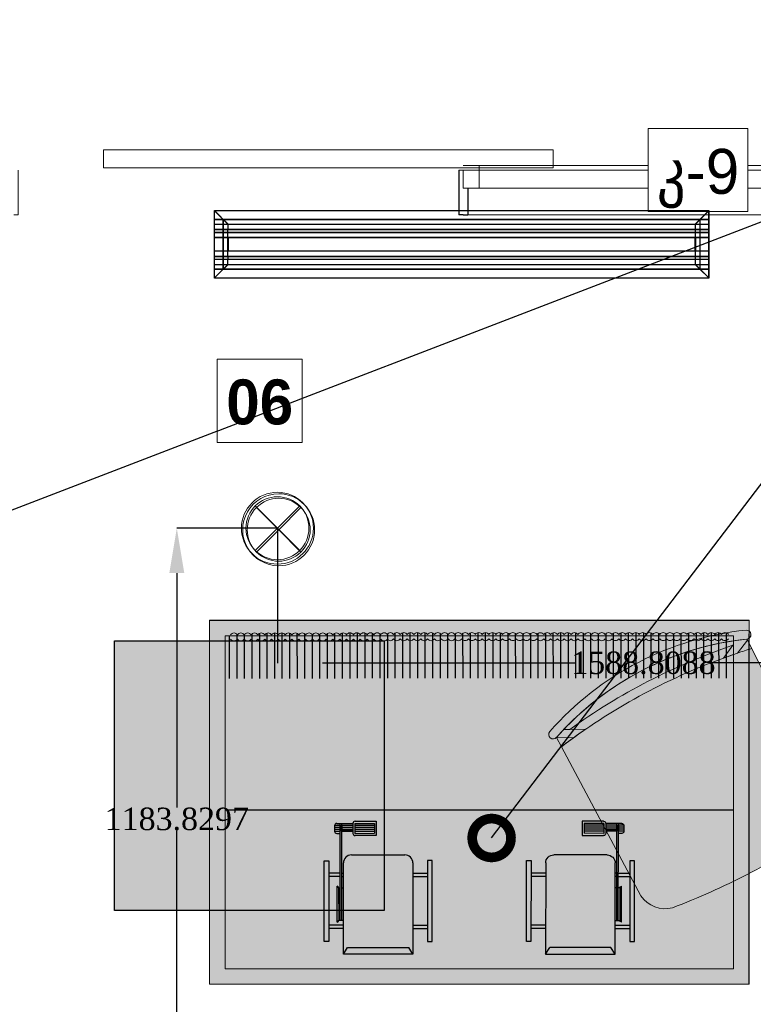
# Model space of a CAD drawing. Header units: inches. Extents: x -78787 to 29484, y -9517 to 23232.
# Tile 141 of 256: x -491 to 1141, y -4436 to -2245. Entities that reach past the tile are written whole.
import ezdxf
from ezdxf import colors
from ezdxf.entities.mleader import LeaderData, LeaderLine
from ezdxf.math import Vec2, Vec3

# ---------------------------------------------------------------- set-up
doc = ezdxf.new("R2010")
doc.units = ezdxf.units.IN
doc.header["$MEASUREMENT"] = 0
doc.set_wipeout_variables(frame=1)
for name, color, linetype in [('- განათება', 7, 'Continuous'), ('- მექანიკური ნაწილი', 7, 'Continuous'), ('Edges', 7, 'Continuous'), ('New_Structural - Bearing', 7, 'Continuous')]:
    doc.layers.add(name, color=color, linetype=linetype)
for name, color, linetype, lineweight in [('heating-cooling1', 7, 'Continuous', 0), ('HVAC Room Number', 7, 'Continuous', 0), ('New_2D Drafting - General_Pen_No__101', 252, 'Continuous', 13), ('New_Annotation - Text_Pen_No__20', 1, 'Continuous', 0), ('New_Archicad Doors_Pen_No__1', 7, 'Continuous', 13), ('New_Archicad Windows_Pen_No__1', 7, 'Continuous', 13), ('New_Drawing & Figure_Pen_No__1', 7, 'Continuous', 13), ('New_Structural - Bearing_Pen_No__1', 7, 'Continuous', 13)]:
    doc.layers.add(name, color=color, linetype=linetype, lineweight=lineweight)
for name, color, linetype, lineweight, true_color in [('New_2D Drafting - General_Pen_No__161', 7, 'Continuous', 13, 0x6a6a6a), ('New_Interior - Lamp_Pen_No__77', 7, 'Continuous', 20, 0xffeb28), ('New_Structural - Bearing_Pen_No__5', 7, 'Continuous', 25, 0x40a5ff)]:
    doc.layers.add(name, color=color, linetype=linetype, lineweight=lineweight, true_color=true_color)
doc.styles.add('CT', font='ARIALN.TTF', dxfattribs={"height": 200})
doc.styles.add('GENERATED_STYLE_2', font='txt')
doc.styles.add('GENERATED_STYLE_3', font='txt')
doc.styles.get("Standard").update_dxf_attribs({"font": 'arial.ttf'})
doc.dimstyles.get("Standard").update_dxf_attribs({"dimtxt": 0.18, "dimasz": 0.18, "dimexe": 0.18, "dimexo": 0.0625, "dimgap": 0.09, "dimtad": 0, "dimtih": 1, "dimtoh": 1, "dimdec": 4, "dimzin": 0, "dimdsep": 46, "dimtxsty": 'Standard', "dimcen": 0.09, "dimadec": 0, "dimazin": 0, "dimtfac": 1, "dimtdec": 4, "dimtofl": 0, "dimtmove": 0, "dimatfit": 3, "dimfxl": 1, "dimtolj": 1, "dimtzin": 0, "dimarcsym": 0})

# ---------------------------------------------------------------- blocks, each defined once
blk = doc.blocks.new('Horizontal Multi-Sash Window_13')
at = {"layer": 'New_Archicad Windows_Pen_No__1', "color": 7, "linetype": 'Continuous', "lineweight": 13}
for p, q in [((-880.2, 60), (-870.2, 60)), ((-870.2, 60), (870.2, 60)), ((-870.2, 0), (-870.2, 60)), ((880.2, 60), (870.2, 60)), ((870.2, 0), (870.2, 60)), ((-880.2, 0), (-845.2, 0)), ((-880.2, 0), (-880.2, -30)), ((-880.2, 0), (-880.2, -30)), ((-845.2, 0), (-845.2, -50)), ((-845.2, 0), (845.2, 0)), ((845.2, -50), (845.2, 0)), ((845.2, 0), (880.2, 0)), ((880.2, 0), (880.2, -30)), ((880.2, 0), (880.2, -30)), ((-880.2, -30), (-880.2, -40)), ((-880.2, -30), (-880.2, -40)), ((-880.2, -40), (880.2, -40)), ((880.2, -30), (880.2, -40)), ((880.2, -30), (880.2, -40)), ((-845.2, -50), (-880.2, -50)), ((845.2, -50), (-845.2, -50)), ((880.2, -50), (845.2, -50))]:
    blk.add_line(p, q, dxfattribs=at)
blk = doc.blocks.new('Exterior Sliding Door')
at = {"layer": 'New_Archicad Doors_Pen_No__1', "color": 7, "linetype": 'Continuous', "lineweight": 13}
for p, q in [((-300, 45), (700, 45)), ((-300, 5), (-300, 45)), ((700, 45), (700, 5)), ((-490, 0), (-490, -100)), ((700, 5), (-300, 5)), ((490, 0), (490, -100)), ((-500, -100), (-490, -100)), ((500, -100), (490, -100))]:
    blk.add_line(p, q, dxfattribs=at)
blk = doc.blocks.new('Wall_83', base_point=(-16783.8, 18440.3))
at = {"layer": 'New_Structural - Bearing_Pen_No__1', "color": 7, "linetype": 'Continuous', "lineweight": 13}
for p, q in [((-24844.2, 18440.3), (-24854.2, 18440.3)), ((-24844.2, 18400.3), (-24834.2, 18400.3))]:
    blk.add_line(p, q, dxfattribs=at)
at = {"layer": 'New_Structural - Bearing_Pen_No__5', "color": 161, "linetype": 'Continuous', "lineweight": 25, "true_color": 0x40a5ff}
for p, q in [((-24854.2, 18440.3), (-24854.2, 18340.3)), ((-24834.2, 18400.3), (-24834.2, 18340.3)), ((-24844.2, 18340.3), (-24854.2, 18340.3)), ((-24844.2, 18340.3), (-24834.2, 18340.3))]:
    blk.add_line(p, q, dxfattribs=at)
at = {"layer": 'New_Archicad Doors_Pen_No__1', "color": 7, "linetype": 'Continuous', "lineweight": 13, "zscale": 1000}
blk.add_blockref('Exterior Sliding Door', (-25344.2, 18440.3), dxfattribs=at)
at = {"layer": 'New_Archicad Windows_Pen_No__1', "color": 7, "linetype": 'Continuous', "lineweight": 13, "zscale": 1000, "rotation": 180}
blk.add_blockref('Horizontal Multi-Sash Window_13', (-23964, 18400.3), dxfattribs=at)
blk = doc.blocks.new('Recessed Spot')
at = {"layer": 'New_Interior - Lamp_Pen_No__77', "color": 2, "linetype": 'Continuous', "lineweight": 20, "true_color": 0xffeb28}
for q in [(-49.5, 49.5), (49.5, 49.5), (-49.5, -49.5), (49.5, -49.5)]:
    blk.add_line((0, 0), q, dxfattribs=at)
at = {"layer": 'New_Interior - Lamp_Pen_No__77', "color": 2, "linetype": 'Continuous', "lineweight": 20, "true_color": 0xffeb28, "flags": 128}
blk.add_lwpolyline([(80, 0, 1), (-80, 0, 1)], format="xyb", close=True, dxfattribs=at)
at = {"layer": 'New_Interior - Lamp_Pen_No__77', "color": 2, "linetype": 'Continuous', "lineweight": 20, "true_color": 0xffeb28}
blk.add_circle((0, 0), 70, dxfattribs=at)
blk = doc.blocks.new('asd1q3wdscqewdscx')
h = blk.add_hatch(color=8)
h.dxf.hatch_style = 1
h.paths.add_polyline_path([(45549, 30865), (45532, 30865), (45532, 30791), (45549, 30791)])
h.paths.add_polyline_path([(45549, 31289), (45532, 31289), (45532, 31215), (45549, 31215)])
h.paths.add_polyline_path([(45874, 31312), (45467, 31312), (45467, 31289), (45874, 31289)])
h.paths.add_polyline_path([(45811, 31289), (45794, 31289), (45794, 31231), (45811, 31231)])
h.paths.add_polyline_path([(45811, 31223), (45794, 31223), (45794, 31215), (45811, 31215)])
h = blk.add_hatch(color=7)
h.dxf.hatch_style = 1
h.paths.add_polyline_path([(45746.1, 31247), (45563.9, 31247, 0.376607), (45573, 31239), (45737, 31239, 0.376607)])
h = blk.add_hatch(color=7)
h.dxf.hatch_style = 1
h.paths.add_polyline_path([(45737, 31239), (45573, 31239), (45573, 31231), (45737, 31231)])
at = {"true_color": 0x40b2bf}
h = blk.add_hatch(color=143, dxfattribs=at)
h.dxf.hatch_style = 1
h.paths.add_polyline_path([(45737, 31231), (45573, 31231), (45573, 31223), (45737, 31223)])
h = blk.add_hatch(color=7)
h.dxf.hatch_style = 1
h.paths.add_polyline_path([(45737, 31223), (45573, 31223), (45573, 31215), (45737, 31215)])
h = blk.add_hatch(color=143, dxfattribs=at)
h.dxf.hatch_style = 1
h.paths.add_polyline_path([(46062, 31231), (46053, 31231), (46023, 31231), (45737, 31231), (45737, 31223), (46062, 31223)])
h = blk.add_hatch(color=256)
h.dxf.hatch_style = 1
h.paths.add_polyline_path([(46062, 31223), (46053, 31223), (46053, 31167), (46062, 31167)])
h.paths.add_polyline_path([(46053, 31258.8), (46053, 31231), (46062, 31231), (46062, 31248, 0.361621)])
h.paths.add_polyline_path([(46043, 31259), (46033, 31259), (46033, 31231), (46043, 31231)])
h.paths.add_polyline_path([(46023, 31259, 0.414214), (46012, 31248), (46012, 31231), (46023, 31231)])
h.paths.add_polyline_path([(46023, 31223), (46012, 31223), (46012, 31167), (46023, 31167)])
h.paths.add_polyline_path([(46043, 31223), (46033, 31223), (46033, 31167), (46043, 31167)])
h.paths.add_polyline_path([(46073, 31156, 0.414214), (46062, 31167), (46012, 31167, 0.414214), (46001, 31156), (46001, 31058), (46001, 31049), (46073, 31049), (46073, 31058)])
h.paths.add_polyline_path([(46062, 31058), (46012, 31058), (46012, 31158), (46062, 31158)], flags=16)
at = {"true_color": 0x8fa35c}
h = blk.add_hatch(color=55, dxfattribs=at)
h.dxf.hatch_style = 1
h.paths.add_polyline_path([(46053, 31223), (46043, 31223), (46043, 31167), (46053, 31167)])
h.paths.add_polyline_path([(46053, 31258.8, 0.045741), (46051, 31259), (46043, 31259), (46043, 31231), (46053, 31231)])
h.paths.add_polyline_path([(46033, 31259), (46023, 31259), (46023, 31231), (46033, 31231)])
h.paths.add_polyline_path([(46023, 31158), (46012, 31158), (46012, 31058), (46023, 31058)])
h.paths.add_polyline_path([(46033, 31158), (46023, 31158), (46023, 31058), (46033, 31058)])
h.paths.add_polyline_path([(46043, 31158), (46033, 31158), (46033, 31058), (46043, 31058)])
h.paths.add_polyline_path([(46053, 31158), (46043, 31158), (46043, 31058), (46053, 31058)])
h.paths.add_polyline_path([(46062, 31158), (46053, 31158), (46053, 31058), (46062, 31058)])
h = blk.add_hatch(color=55, dxfattribs=at)
h.dxf.hatch_style = 1
h.paths.add_polyline_path([(46033, 31223), (46023, 31223), (46023, 31167), (46033, 31167)])
at = {"true_color": 0xb4794b}
h = blk.add_hatch(color=35, dxfattribs=at)
h.dxf.hatch_style = 1
h.paths.add_polyline_path([(45903, 31174.6, 0.414214), (45862.6, 31215), (45403, 31215), (45437, 31193.9), (45437, 30886.1), (45403, 30865), (45862.6, 30865, 0.414214), (45903, 30905.4)])
h = blk.add_hatch(color=8)
h.dxf.hatch_style = 1
h.paths.add_polyline_path([(45811, 30865), (45794, 30865), (45794, 30791), (45811, 30791)])
h = blk.add_hatch(color=8)
h.dxf.hatch_style = 1
h.paths.add_polyline_path([(45874, 30791), (45467, 30791), (45467, 30768), (45874, 30768)])
for p, q in [((45467, 31289), (45467, 31312)), ((45467, 31312), (45874, 31312)), ((45874, 31289), (45467, 31289)), ((45532, 31215), (45532, 31289)), ((45549, 31215), (45549, 31289)), ((45794, 31231), (45794, 31289)), ((45811, 31231), (45811, 31289)), ((45874, 31312), (45874, 31289)), ((45563.9, 31247), (45746.1, 31247)), ((45573, 31215), (45573, 31239)), ((45737, 31239), (45573, 31239)), ((45573, 31231), (46062, 31231)), ((45573, 31223), (46062, 31223)), ((45737, 31239), (45737, 31231)), ((45737, 31223), (45737, 31215)), ((45794, 31223), (45794, 31215)), ((45811, 31223), (45811, 31215)), ((46012, 31248), (46012, 31231)), ((46051, 31259), (46023, 31259)), ((46023, 31259), (46023, 31231)), ((46053, 31231), (46023, 31231)), ((46053, 31223), (46023, 31223)), ((46023, 31223), (46023, 31167)), ((46033, 31259), (46033, 31231)), ((46033, 31223), (46033, 31167)), ((46043, 31259), (46043, 31231)), ((46043, 31223), (46043, 31167)), ((46053, 31259), (46053, 31231)), ((46053, 31231), (46062, 31231)), ((46053, 31223), (46062, 31223)), ((46053, 31223), (46053, 31167)), ((46062, 31248), (46062, 31167)), ((45403, 31215), (45862.6, 31215)), ((45403, 31215), (45437, 31193.9)), ((45403, 30865), (45403, 31215)), ((45437, 31193.9), (45437, 30886.1)), ((45903, 31174.6), (45903, 30905.4)), ((46001, 31058), (46001, 31156)), ((46062, 31167), (46012, 31167)), ((46062, 31158), (46012, 31158)), ((46012, 31158), (46012, 31058)), ((46023, 31158), (46023, 31058)), ((46033, 31158), (46033, 31058)), ((46043, 31158), (46043, 31058)), ((46053, 31158), (46053, 31058)), ((46062, 31158), (46062, 31058)), ((46073, 31156), (46073, 31058)), ((46001, 31049), (46001, 31058)), ((46073, 31049), (46001, 31049)), ((46062, 31058), (46012, 31058)), ((46073, 31058), (46073, 31049)), ((45403, 30865), (45437, 30886.1)), ((45862.6, 30865), (45403, 30865)), ((45532, 30865), (45532, 30791)), ((45549, 30865), (45549, 30791)), ((45794, 30865), (45794, 30791)), ((45811, 30865), (45811, 30791)), ((45874, 30791), (45467, 30791)), ((45467, 30791), (45467, 30768)), ((45874, 30768), (45874, 30791)), ((45467, 30768), (45874, 30768))]:
    blk.add_line(p, q)
for centre, radius, start, end in [((45573, 31248.2), 9.19, 187.4531, 270), ((45737, 31248.2), 9.19, 270, 352.5469), ((46023, 31248), 11, 90, 180), ((46051, 31248), 11, 0, 90), ((45862.6, 31174.6), 40.4, 0, 90), ((46012, 31156), 11, 90, 180), ((46062, 31156), 11, 0, 90), ((45862.6, 30905.4), 40.4, 270, 0)]:
    blk.add_arc(centre, radius, start, end)
blk = doc.blocks.new('asdasda')
at = {"lineweight": 0, "true_color": 0xffffff}
h = blk.add_hatch(color=7, dxfattribs=at)
h.dxf.hatch_style = 1
h.paths.add_polyline_path([(757.4, 504.2), (22.6, 504.2), (22.6, 22.6), (757.4, 22.6)], flags=0)
h.paths.add_polyline_path([(780, 526.8), (0, 526.8), (0, 0), (780, 0)])
h.paths.add_polyline_path([(22.6, 504.2), (757.4, 504.2), (757.4, 22.6), (22.6, 22.6)], flags=16)
h = blk.add_hatch(color=7, dxfattribs=at)
h.dxf.hatch_style = 1
h.paths.add_polyline_path([(757.4, 504.2), (22.6, 504.2), (22.6, 22.6), (757.4, 22.6)])
h = blk.add_hatch(color=7)
h.dxf.hatch_style = 1
h.paths.add_polyline_path([(22.8, 255.2), (22.8, 243.7), (757.4, 244.3), (757.4, 255.8)])
at = {"true_color": 0xfb1004}
h = blk.add_hatch(color=1, dxfattribs=at)
h.dxf.hatch_style = 1
h.set_gradient(color1=(255, 0, 0), color2=(0, 0, 255), tint=1)
h.paths.add_polyline_path([(740.4, 210.2), (740.4, 134.5, -1), (717.1, 134.4), (717, 209.8, 1), (673.8, 209.8), (673.9, 134.5, -1.005911), (650.8, 134.2), (650.7, 210, 1.002343), (607.7, 209.6), (607.8, 134.4, -1), (584.4, 134.3), (584.4, 210, 1.002343), (541.4, 209.6), (541.4, 134.3, -1), (518.1, 134.3), (518, 209.7, 1), (474.8, 209.6), (474.9, 134.2, -1), (451.8, 134), (451.7, 209.8, 1.00525), (408.7, 209.3), (408.8, 134.3, -1), (385.4, 134.3), (385.4, 209.7, 1), (342.1, 209.6), (342.2, 134.3, -1.005302), (319.1, 133.9), (319, 209.7, 1.00522), (276, 209.2), (276.1, 134.2, -1), (252.8, 134.2), (252.7, 209.8, 1.005275), (209.7, 209.3), (209.8, 134.3, -1), (186.4, 134.3), (186.4, 209.7, 1.005275), (143.4, 209.2), (143.4, 134.2, -1), (120.1, 134.2), (120, 209.8, 1.005275), (77, 209.3), (77.1, 134.3, -1), (53.8, 134.3), (53.7, 209.6, 0.415483), (31.5, 231.6), (22.6, 231.6), (22.6, 221.5), (32, 221.5, -0.414214), (43.6, 209.9), (43.7, 134.6, 0.999973), (86.9, 134.6), (86.9, 209.7, -1.008192), (110, 210.1), (110, 134.5, 1.011383), (153.3, 135.1), (153.2, 209.9, -0.994909), (176.3, 210.1), (176.4, 134.6, 1.011379), (219.6, 135.1), (219.5, 210, -0.994909), (242.6, 210.1), (242.7, 134.5, 1), (285.9, 134.5), (285.9, 209.9, -0.994909), (309, 210.1), (309, 134.4, 1), (352.3, 134.5), (352.2, 209.9), (352.2, 210, -1), (375.3, 210.2), (375.4, 134.6, 1), (418.6, 134.7), (418.5, 210, -0.994909), (441.6, 210.2), (441.7, 134.6, 1), (484.9, 134.6), (484.9, 210, -1), (508, 210.2), (508, 134.6, 1), (551.3, 134.6), (551.2, 210, -1), (574.3, 210.3), (574.4, 134.7, 1), (617.6, 134.7), (617.5, 210.1, -1), (640.6, 210.3), (640.7, 134.7, 1), (683.9, 134.8), (683.9, 210.1, -1), (707, 210.4), (707, 134.8, 1), (750.3, 134.8), (750.2, 210.2, -0.303251), (757.4, 221), (757.4, 231.4, 0.354482)])
h = blk.add_hatch(color=250)
h.dxf.hatch_style = 1
h.paths.add_polyline_path([(757.4, 97.8), (757.4, 109.3), (22.6, 108.7), (22.6, 97.2)])
h = blk.add_hatch(color=7)
h.dxf.hatch_style = 1
h.paths.add_polyline_path([(22.9, 102), (22.9, 90.5), (757.4, 91.1), (757.4, 102.6)])
blk.add_line((22.6, 275), (757.4, 275))
at = {"color": 250}
blk.add_line((780, 0), (0, 0), dxfattribs=at)
for points in [[(0, 526.8), (0, 20)], [(32.5, 83.8), (32.6, 18.6)], [(43.4, 83.8), (43.5, 18.2)], [(54.3, 83.8), (54.3, 18.1)], [(65.2, 83.8), (65.2, 18.2)], [(76.1, 83.8), (76.1, 18.4)], [(86.9, 83.8), (87, 18.5)], [(97.8, 83.9), (97.9, 19.1)], [(108.7, 83.9), (108.8, 20)], [(119.6, 83.9), (119.7, 20.2)], [(130.5, 83.9), (130.5, 19.2)], [(141.4, 83.9), (141.4, 18.6)], [(152.3, 83.9), (152.3, 18.3)], [(163.2, 83.9), (163.2, 18.1)], [(174, 83.9), (174.1, 18.1)], [(184.9, 83.9), (185, 18.4)], [(195.8, 83.9), (195.9, 18.8)], [(206.7, 83.9), (206.7, 19.4)], [(217.6, 84), (217.6, 20.5)], [(228.5, 84), (228.5, 19.9)], [(239.4, 84), (239.4, 19.1)], [(250.2, 84), (250.3, 18.6)], [(261.1, 84), (261.2, 18.3)], [(272, 84), (272.1, 18.2)], [(282.9, 84), (283, 18.3)], [(293.8, 84), (293.8, 18.6)], [(304.7, 84), (304.7, 19.1)], [(315.6, 84), (315.6, 19.4)], [(326.4, 84), (326.5, 20.5)], [(337.3, 84.1), (337.4, 19.7)], [(348.2, 84.1), (348.3, 19)], [(359.1, 84.1), (359.2, 18.5)], [(370, 84.1), (370, 18.2)], [(380.9, 84.1), (380.9, 18.1)], [(391.8, 84.1), (391.8, 18.2)], [(402.6, 84.1), (402.7, 18.5)], [(413.5, 84.1), (413.6, 19)], [(424.4, 84.1), (424.5, 19.8)], [(435.3, 84.1), (435.4, 20.6)], [(446.2, 84.1), (446.2, 19.5)], [(457.1, 84.2), (457.1, 18.8)], [(468, 84.2), (468, 18.4)], [(478.8, 84.2), (478.9, 18.2)], [(489.7, 84.2), (489.8, 18.2)], [(500.6, 84.2), (500.7, 18.4)], [(511.5, 84.2), (511.6, 18.7)], [(522.4, 84.2), (522.4, 20.6)], [(533.3, 84.2), (533.3, 20.2)], [(544.2, 84.2), (544.2, 19.4)], [(555, 84.2), (555.1, 18.9)], [(565.9, 84.2), (566, 18.6)], [(576.8, 84.3), (576.9, 18.5)], [(587.7, 84.3), (587.8, 18.6)], [(598.6, 84.3), (598.6, 18.9)], [(609.5, 84.3), (609.5, 19.4)], [(620.4, 84.3), (620.4, 20.2)], [(631.2, 84.3), (631.3, 21.1)], [(642.1, 84.3), (642.2, 20)], [(653, 84.3), (653.1, 19.3)], [(663.9, 84.3), (664, 18.9)], [(674.8, 84.3), (674.8, 18.6)], [(685.7, 84.3), (685.7, 18.6)], [(696.6, 84.4), (696.6, 18.8)], [(707.4, 84.4), (707.5, 19.1)], [(718.3, 84.4), (718.4, 19.7)], [(729.2, 84.4), (729.3, 20.7)], [(740.1, 84.4), (740.2, 20.7)], [(751, 84.4), (751, 22.6)]]:
    blk.add_lwpolyline(points, dxfattribs=at)
at = {"layer": 'heating-cooling1'}
blk.add_lwpolyline([(0, 526.8), (780, 526.8), (780, 0), (0, 0), (0, 526.8)], dxfattribs=at)
blk.add_lwpolyline([(22.6, 504.2), (757.4, 504.2), (757.4, 22.6), (22.6, 22.6)], close=True, dxfattribs=at)
at = {"layer": 'HVAC Room Number', "color": 250}
for points in [[(39.8, 27, 0.553217), (29.9, 27)], [(49.6, 27, 0.553217), (39.8, 27)], [(59.5, 27, 0.553217), (49.6, 27)], [(69.3, 27.1, 0.553217), (59.5, 27)], [(79.2, 27.1, 0.553217), (69.3, 27.1)], [(89.6, 27, 0.553217), (79.8, 27)], [(99.5, 27, 0.553217), (89.6, 27)], [(109.4, 27, 0.553217), (99.5, 27)], [(119.2, 27, 0.553217), (109.4, 27)], [(129.1, 27, 0.553217), (119.2, 27)], [(139, 27, 0.553217), (129.1, 27)], [(148.8, 27, 0.553217), (139, 27)], [(158.7, 27, 0.553217), (148.8, 27)], [(168.5, 27, 0.553217), (158.7, 27)], [(178.4, 27, 0.553217), (168.5, 27)], [(188.3, 27, 0.553217), (178.4, 27)], [(198.1, 27, 0.553217), (188.3, 27)], [(208, 27.1, 0.553217), (198.1, 27)], [(217.9, 27.1, 0.553217), (208, 27.1)], [(227.7, 27.1, 0.553217), (217.9, 27.1)], [(237.6, 27.1, 0.553217), (227.7, 27.1)], [(247.4, 27.1, 0.553217), (237.6, 27.1)], [(257.3, 27.1, 0.553217), (247.4, 27.1)], [(267.2, 27.1, 0.553217), (257.3, 27.1)], [(277, 27.1, 0.553217), (267.2, 27.1)], [(286.9, 27.1, 0.553217), (277, 27.1)], [(296.8, 27.1, 0.553217), (286.9, 27.1)], [(306.6, 27.1, 0.553217), (296.8, 27.1)], [(316.8, 27, 0.553217), (306.9, 27)], [(326.7, 27, 0.553217), (316.8, 27)], [(336.5, 27, 0.553217), (326.7, 27)], [(346.4, 27, 0.553217), (336.5, 27)], [(356.3, 27, 0.553217), (346.4, 27)], [(366.1, 27, 0.553217), (356.3, 27)], [(376, 27, 0.553217), (366.1, 27)], [(385.8, 27, 0.553217), (376, 27)], [(395.7, 27, 0.553217), (385.8, 27)], [(405.6, 27, 0.553217), (395.7, 27)], [(415.4, 27, 0.553217), (405.6, 27)], [(425.3, 27.1, 0.553217), (415.4, 27)], [(435.2, 27.1, 0.553217), (425.3, 27.1)], [(445, 27.1, 0.553217), (435.2, 27.1)], [(454.9, 27.1, 0.553217), (445, 27.1)], [(464.7, 27.1, 0.553217), (454.9, 27.1)], [(474.6, 27.1, 0.553217), (464.7, 27.1)], [(484.5, 27.1, 0.553217), (474.6, 27.1)], [(494.3, 27.1, 0.553217), (484.5, 27.1)], [(504.2, 27.1, 0.553217), (494.3, 27.1)], [(514.1, 27.1, 0.553217), (504.2, 27.1)], [(522.7, 27.4, 0.610733), (514.1, 27.1)], [(532.5, 27.4, 0.553217), (522.7, 27.4)], [(542.4, 27.4, 0.553217), (532.5, 27.4)], [(552.3, 27.4, 0.553217), (542.4, 27.4)], [(562.1, 27.4, 0.553217), (552.3, 27.4)], [(572, 27.4, 0.553217), (562.1, 27.4)], [(581.9, 27.4, 0.553217), (572, 27.4)], [(591.7, 27.4, 0.553217), (581.9, 27.4)], [(601.6, 27.5, 0.553217), (591.7, 27.4)], [(611.4, 27.5, 0.553217), (601.6, 27.5)], [(621.3, 27.5, 0.553217), (611.4, 27.5)], [(631.2, 27.5, 0.553217), (621.3, 27.5)], [(641, 27.5, 0.553217), (631.2, 27.5)], [(650.9, 27.5, 0.553217), (641, 27.5)], [(660.8, 27.5, 0.553217), (650.9, 27.5)], [(670.6, 27.5, 0.553217), (660.8, 27.5)], [(680.5, 27.5, 0.553217), (670.6, 27.5)], [(690.3, 27.5, 0.553217), (680.5, 27.5)], [(700.2, 27.5, 0.553217), (690.3, 27.5)], [(710.1, 27.5, 0.553217), (700.2, 27.5)], [(719.9, 27.5, 0.553217), (710.1, 27.5)], [(729.8, 27.6, 0.553217), (719.9, 27.5)], [(739.7, 27.6, 0.553217), (729.8, 27.6)], [(749.5, 27.6, 0.553217), (739.7, 27.6)], [(29.9, 20.8, 0.553217), (39.8, 20.8)], [(39.8, 20.8, 0.553217), (49.6, 20.8)], [(49.6, 20.8, 0.553217), (59.5, 20.9)], [(59.5, 20.9, 0.553217), (69.3, 20.9)], [(69.3, 20.9, 0.553217), (79.2, 20.9)], [(79.8, 20.8, 0.553217), (89.7, 20.8)], [(89.7, 20.8, 0.553217), (99.5, 20.8)], [(99.5, 20.8, 0.553217), (109.4, 20.8)], [(109.4, 20.8, 0.553217), (119.2, 20.8)], [(119.2, 20.8, 0.553217), (129.1, 20.8)], [(129.1, 20.8, 0.553217), (139, 20.8)], [(139, 20.8, 0.553217), (148.8, 20.8)], [(148.8, 20.8, 0.553217), (158.7, 20.8)], [(158.7, 20.8, 0.553217), (168.6, 20.8)], [(168.6, 20.8, 0.553217), (178.4, 20.8)], [(178.4, 20.8, 0.553217), (188.3, 20.9)], [(188.3, 20.9, 0.553217), (198.1, 20.9)], [(198.1, 20.9, 0.553217), (208, 20.9)], [(208, 20.9, 0.553217), (217.9, 20.9)], [(217.9, 20.9, 0.553217), (227.7, 20.9)], [(227.7, 20.9, 0.553217), (237.6, 20.9)], [(237.6, 20.9, 0.553217), (247.5, 20.9)], [(247.5, 20.9, 0.553217), (257.3, 20.9)], [(257.3, 20.9, 0.553217), (267.2, 20.9)], [(267.2, 20.9, 0.553217), (277, 20.9)], [(277, 20.9, 0.553217), (286.9, 20.9)], [(286.9, 20.9, 0.553217), (296.8, 20.9)], [(296.8, 20.9, 0.553217), (306.6, 21)], [(306.9, 20.8, 0.553217), (316.8, 20.8)], [(316.8, 20.8, 0.553217), (326.7, 20.8)], [(326.7, 20.8, 0.553217), (336.5, 20.8)], [(336.5, 20.8, 0.553217), (346.4, 20.8)], [(346.4, 20.8, 0.553217), (356.3, 20.8)], [(356.3, 20.8, 0.553217), (366.1, 20.8)], [(366.1, 20.8, 0.553217), (376, 20.8)], [(376, 20.8, 0.553217), (385.8, 20.8)], [(385.8, 20.8, 0.553217), (395.7, 20.8)], [(395.7, 20.8, 0.553217), (405.6, 20.9)], [(405.6, 20.9, 0.553217), (415.4, 20.9)], [(415.4, 20.9, 0.553217), (425.3, 20.9)], [(425.3, 20.9, 0.553217), (435.2, 20.9)], [(435.2, 20.9, 0.553217), (445, 20.9)], [(445, 20.9, 0.553217), (454.9, 20.9)], [(454.9, 20.9, 0.553217), (464.7, 20.9)], [(464.7, 20.9, 0.553217), (474.6, 20.9)], [(474.6, 20.9, 0.553217), (484.5, 20.9)], [(484.5, 20.9, 0.553217), (494.3, 20.9)], [(494.3, 20.9, 0.553217), (504.2, 20.9)], [(504.2, 20.9, 0.553217), (514.1, 20.9)], [(514.1, 20.9, 0.671613), (522.7, 21.2)], [(522.7, 21.2, 0.553217), (532.6, 21.2)], [(532.6, 21.2, 0.553217), (542.4, 21.2)], [(542.4, 21.2, 0.553217), (552.3, 21.2)], [(552.3, 21.2, 0.553217), (562.1, 21.2)], [(562.1, 21.2, 0.553217), (572, 21.2)], [(572, 21.2, 0.553217), (581.9, 21.2)], [(581.9, 21.2, 0.553217), (591.7, 21.3)], [(591.7, 21.3, 0.553217), (601.6, 21.3)], [(601.6, 21.3, 0.553217), (611.5, 21.3)], [(611.5, 21.3, 0.553217), (621.3, 21.3)], [(621.3, 21.3, 0.553217), (631.2, 21.3)], [(631.2, 21.3, 0.553217), (641, 21.3)], [(641, 21.3, 0.553217), (650.9, 21.3)], [(650.9, 21.3, 0.553217), (660.8, 21.3)], [(660.8, 21.3, 0.553217), (670.6, 21.3)], [(670.6, 21.3, 0.553217), (680.5, 21.3)], [(680.5, 21.3, 0.553217), (690.3, 21.3)], [(690.3, 21.3, 0.553217), (700.2, 21.3)], [(700.2, 21.3, 0.553217), (710.1, 21.4)], [(710.1, 21.4, 0.553217), (719.9, 21.4)], [(719.9, 21.4, 0.553217), (729.8, 21.4)], [(729.8, 21.4, 0.553217), (739.7, 21.4)], [(739.7, 21.4, 0.553217), (749.5, 21.4)]]:
    blk.add_lwpolyline(points, format="xyb", dxfattribs=at)
at = {"yscale": 0.2868831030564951, "zscale": 0.2868831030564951}
for p, xscale, rotation in [((9159.5, 13501.1), -0.286883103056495, 89.95250228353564), ((-8379.5, 13501.1), 0.2868831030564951, 270.0474656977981)]:
    blk.add_blockref('asd1q3wdscqewdscx', p, dxfattribs=dict(at, xscale=xscale, rotation=rotation))
blk = doc.blocks.new('600x600')
h = blk.add_hatch(color=6)
h.dxf.hatch_style = 1
h.paths.add_polyline_path([(-54793.2, 18677.9), (-55393.2, 18677.9), (-55393.2, 18077.9), (-54793.2, 18077.9)])
for p, q in [((-55393.2, 18677.9), (-54793.2, 18677.9)), ((-55393.2, 18077.9), (-55393.2, 18677.9)), ((-54793.2, 18677.9), (-54793.2, 18077.9)), ((-54793.2, 18077.9), (-55393.2, 18077.9))]:
    blk.add_line(p, q)
blk = doc.blocks.new('lineardiffplan')
blk.add_lwpolyline([(393.1, 274.9), (1492.8, 274.9), (1492.8, 124.4), (393.1, 124.4)], close=True)
at = {"layer": 'Edges'}
for p, q in [((392.8, 274.9), (392.8, 274.6)), ((393.1, 274.9), (392.8, 274.9)), ((422.8, 244.9), (392.8, 274.9)), ((392.8, 274.6), (392.9, 274.5)), ((392.9, 125.2), (392.9, 274.5)), ((412.4, 255), (392.9, 274.5)), ((393.1, 274.9), (393.2, 274.8)), ((393.2, 274.8), (412.7, 255.3)), ((1462.8, 244.9), (1492.8, 274.9)), ((1472.9, 255.3), (1492.4, 274.8)), ((1473.2, 254.9), (1492.8, 274.5)), ((1492.4, 274.8), (1492.5, 274.9)), ((1492.8, 274.9), (1492.5, 274.9)), ((1492.8, 274.5), (1492.8, 274.9)), ((1492.8, 274.5), (1492.8, 274.5)), ((1492.8, 125.4), (1492.8, 274.5)), ((1492.8, 255.3), (392.9, 255.3)), ((392.9, 254.9), (1492.8, 254.9)), ((392.9, 244.9), (1492.8, 244.9)), ((412.4, 144.7), (412.4, 255)), ((412.8, 254.6), (412.4, 255)), ((412.7, 255.3), (413.1, 254.9)), ((412.8, 145.1), (412.8, 254.6)), ((412.8, 254.6), (422.8, 244.6)), ((413.1, 254.9), (423.1, 244.9)), ((422.8, 244.6), (422.8, 244.9)), ((422.8, 244.9), (423.1, 244.9)), ((422.8, 244.6), (422.8, 244.6)), ((422.8, 244.6), (422.8, 233.2)), ((423.1, 244.9), (423.1, 244.9)), ((1472.5, 254.9), (1462.5, 244.9)), ((1462.5, 244.9), (1462.5, 244.9)), ((1462.5, 244.9), (1462.8, 244.9)), ((1462.8, 244.9), (1462.9, 244.6)), ((1462.8, 244.5), (1462.9, 244.6)), ((1462.8, 233.2), (1462.8, 244.5)), ((1462.9, 244.6), (1472.8, 254.5)), ((1472.9, 255.3), (1472.5, 254.9)), ((1472.8, 254.5), (1473.2, 254.9)), ((1472.8, 254.5), (1472.8, 145.3)), ((1473.2, 144.9), (1473.2, 254.9)), ((392.9, 233.2), (1492.8, 233.2)), ((392.9, 233), (1492.8, 233)), ((392.9, 226.8), (1492.8, 226.8)), ((392.9, 226.5), (1492.8, 226.5)), ((422.8, 233), (422.8, 233.2)), ((422.8, 226.8), (422.8, 233)), ((422.8, 226.5), (422.8, 226.8)), ((422.8, 214.9), (422.8, 226.5)), ((1462.8, 233), (1462.8, 233.2)), ((1462.8, 226.8), (1462.8, 233)), ((1462.8, 226.5), (1462.8, 226.8)), ((1462.8, 214.9), (1462.8, 226.5)), ((392.9, 214.9), (1492.8, 214.9)), ((1492.8, 214.8), (392.9, 214.8)), ((422.4, 214.9), (422.3, 214.9)), ((422.8, 214.9), (422.4, 214.9)), ((422.8, 184.9), (422.8, 214.9)), ((423.2, 214.9), (422.8, 214.9)), ((423.2, 214.8), (422.8, 214.9)), ((423.2, 214.8), (423.2, 214.9)), ((423.2, 214.8), (423.2, 184.9)), ((1462.8, 214.9), (1462.4, 214.9)), ((1462.4, 214.9), (1462.4, 214.8)), ((1462.8, 214.9), (1462.4, 214.8)), ((1462.4, 184.9), (1462.4, 214.8)), ((1462.8, 214.9), (1462.8, 184.9)), ((1462.8, 214.9), (1463.2, 214.9)), ((1463.2, 214.9), (1463.3, 214.9)), ((1492.8, 184.9), (392.9, 184.9)), ((422.4, 184.9), (422.3, 184.9)), ((422.8, 184.9), (422.4, 184.9)), ((422.8, 184.9), (423.2, 184.9)), ((422.8, 173.2), (422.8, 184.9)), ((1462.4, 184.9), (1462.8, 184.9)), ((1462.8, 173.2), (1462.8, 184.9)), ((1463.2, 184.9), (1462.8, 184.9)), ((1463.2, 184.9), (1463.3, 184.9)), ((392.8, 124.9), (422.8, 154.9)), ((392.9, 173.2), (1492.8, 173.2)), ((392.9, 173), (1492.8, 173)), ((392.9, 166.8), (1492.8, 166.8)), ((392.9, 166.5), (1492.8, 166.5)), ((392.9, 154.9), (1492.8, 154.9)), ((412.8, 145.1), (422.8, 155.1)), ((423.1, 154.8), (413.1, 144.9)), ((422.8, 173), (422.8, 173.2)), ((422.8, 173), (422.8, 166.8)), ((422.8, 166.5), (422.8, 166.8)), ((422.8, 155.1), (422.8, 166.5)), ((422.8, 154.9), (422.8, 155.1)), ((422.8, 155.1), (422.8, 155.1)), ((423.1, 154.8), (422.8, 154.9)), ((423.1, 154.8), (423.1, 154.9)), ((1462.5, 154.8), (1462.4, 154.9)), ((1462.8, 154.9), (1462.5, 154.8)), ((1462.5, 154.8), (1472.4, 144.9)), ((1462.8, 173), (1462.8, 173.2)), ((1462.8, 166.8), (1462.8, 173)), ((1462.8, 166.5), (1462.8, 166.8)), ((1462.8, 155.3), (1462.8, 166.5)), ((1462.9, 155.2), (1462.8, 155.3)), ((1462.9, 155.2), (1462.8, 154.9)), ((1462.8, 154.9), (1492.8, 124.9)), ((1472.8, 145.3), (1462.9, 155.2)), ((1492.8, 144.9), (392.9, 144.9)), ((392.9, 125.2), (412.4, 144.7)), ((392.9, 144.5), (1492.8, 144.5)), ((412.7, 144.5), (393.2, 124.9)), ((412.8, 145.1), (412.4, 144.7)), ((412.7, 144.5), (413.1, 144.9)), ((1472.4, 144.9), (1472.8, 144.5)), ((1473.2, 144.9), (1472.8, 145.3)), ((1472.8, 144.5), (1492.4, 124.9)), ((1473.2, 144.9), (1492.8, 125.4)), ((392.9, 125.2), (392.8, 125.1)), ((392.8, 125.1), (392.8, 124.9)), ((392.8, 124.9), (393.1, 124.9)), ((393.2, 124.9), (393.1, 124.9)), ((1492.4, 124.9), (1492.8, 124.9)), ((1492.4, 124.9), (1492.4, 124.9)), ((1492.8, 125.3), (1492.8, 125.4)), ((1492.8, 124.9), (1492.8, 125.3))]:
    blk.add_line(p, q, dxfattribs=at)
blk = doc.blocks.new('_DotSmall')
at = {"color": 0, "linetype": 'ByBlock', "const_width": 0.5}
blk.add_lwpolyline([(-0.0625, 0, 1), (0.0625, 0, 1)], format="xyb", close=True, dxfattribs=at)
blk = doc.blocks.new('*D730')
at = {"layer": '- განათება', "color": 0, "lineweight": -2, "transparency": 16777216}
for p, q in [((82.1, -3376.3), (82.1, -3676.3)), ((1670.9, -3376.3), (1670.9, -3676.3)), ((182.1, -3676.1), (746.6, -3676.1)), ((1570.9, -3676.1), (1045.6, -3676.1))]:
    blk.add_line(p, q, dxfattribs=at)
at = {"layer": '- განათება', "color": 0, "transparency": 16777216}
for points in [[(182.1, -3659.5), (182.1, -3692.8), (82.1, -3676.1)], [(1570.9, -3659.5), (1570.9, -3692.8), (1670.9, -3676.1)]]:
    blk.add_solid(points, dxfattribs=at)
at = {"layer": 'Defpoints', "color": 0, "transparency": 16777216}
for p in [(82.1, -3376.2), (1670.9, -3376.2), (1670.9, -3676.1)]:
    blk.add_point(p, dxfattribs=at)
at = {"layer": '- განათება', "color": 0, "transparency": 16777216, "insert": (896.1, -3676.1), "char_height": 50, "attachment_point": 5}
blk.add_mtext('\\A1;{\\fSylfaen|b0|i0|c0|p18;1588.8088}', dxfattribs=at)
blk = doc.blocks.new('*D732')
at = {"layer": '- განათება', "color": 0, "lineweight": -2, "transparency": 16777216}
for p, q in [((82.1, -3376.2), (-141.9, -3376.2)), ((-141.7, -3476.2), (-141.7, -3997.9)), ((-141.7, -4460.1), (-141.7, -4049.2)), ((82.1, -4560.1), (-141.9, -4560.1))]:
    blk.add_line(p, q, dxfattribs=at)
at = {"layer": '- განათება', "color": 0, "transparency": 16777216}
for points in [[(-158.4, -3476.2), (-125, -3476.2), (-141.7, -3376.2)], [(-158.4, -4460.1), (-125, -4460.1), (-141.7, -4560.1)]]:
    blk.add_solid(points, dxfattribs=at)
at = {"layer": 'Defpoints', "color": 0, "transparency": 16777216}
for p in [(-141.7, -3376.2), (82.1, -3376.2), (82.1, -4560.1)]:
    blk.add_point(p, dxfattribs=at)
at = {"layer": '- განათება', "color": 0, "transparency": 16777216, "insert": (-141.7, -4023.5), "char_height": 50, "attachment_point": 5}
blk.add_mtext('\\A1;{\\fSylfaen|b0|i0|c0|p18;1183.8297}', dxfattribs=at)
blk = doc.blocks.new('AVARIULI GANATEBA')
at = {"layer": '- განათება', "color": 3, "linetype": 'Continuous', "lineweight": 20}
for q in [(-49.5, 49.5), (49.5, 49.5), (-49.5, -49.5), (49.5, -49.5)]:
    blk.add_line((0, 0), q, dxfattribs=at)
for major_axis, start_param, end_param in [((56.6, 56.6), 0.785398, 3.926991), ((-49.5, 49.5), 2.356194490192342, 8.639379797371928), ((56.6, 56.6), 3.926991, 7.068583)]:
    blk.add_ellipse((0, 0), major_axis=major_axis, ratio=1, start_param=start_param, end_param=end_param, dxfattribs=at)

msp = doc.modelspace()

# ---------------------------------------------------------------- hatches: boundary and pattern name
at = {"layer": 'New_2D Drafting - General_Pen_No__101', "linetype": 'Continuous', "lineweight": 13}
for points in [[(1126.51965, -3622.96347, 0.985078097), (1124.43733, -3603.07217, 0.1883998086), (687.77689, -3828.51873, 0.9850780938), (702.78791, -3841.73499, -0.1884020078)], [(1105.05311, -3654.27196), (1127.54198, -3625.01045), (1126.51965, -3622.96347), (1102.46415, -3625.92895, 0.1693138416), (719.13557, -3823.84042), (732.30619, -3823.79124, -0.073421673), (1094.79725, -3636.63812), (1074.44944, -3665.06007, -0.0058933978)], [(1127.54198, -3625.01045), (1105.05311, -3654.27196, -0.0060954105), (1136.96414, -3643.87616)], [(1286.08033, -4052.6583, 0.3269331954), (1304.91225, -3980.15382), (1136.96414, -3643.87616, 0.0060954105), (1105.05311, -3654.27196), (1074.44944, -3665.06007, 0.0750812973), (713.7893, -3862.36015), (890.69252, -4194.0143, 0.3269331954), (960.70859, -4220.64682, 0.0286525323), (1128.21171, -4145.98294, 0.0286525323)], [(702.78791, -3841.73499), (740.74365, -3842.36391, -0.0058933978), (767.26078, -3823.66072), (719.13557, -3823.84042, 0.009248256)], [(702.78791, -3841.73499), (713.7893, -3862.36015, -0.0060954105), (740.74365, -3842.36391)]]:
    msp.add_hatch(color=252, dxfattribs=at).paths.add_polyline_path(points)

# ---------------------------------------------------------------- linework, layer by layer
at = {"layer": 'New_2D Drafting - General_Pen_No__161', "color": 251, "linetype": 'Continuous', "lineweight": 13, "true_color": 0x6a6a6a, "flags": 128}
for points in [[(1126.51965, -3622.96347, 0.985078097), (1124.43733, -3603.07217, 0.1883998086), (687.77689, -3828.51873, 0.9850780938), (702.78791, -3841.73499, -0.1884020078)], [(1105.05311, -3654.27196), (1127.54198, -3625.01045), (1126.51965, -3622.96347), (1102.46415, -3625.92895, 0.1693138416), (719.13557, -3823.84042), (732.30619, -3823.79124, -0.073421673), (1094.79725, -3636.63812), (1074.44944, -3665.06007, -0.0058933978)], [(1127.54198, -3625.01045), (1105.05311, -3654.27196, -0.0060954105), (1136.96414, -3643.87616)], [(1286.08033, -4052.6583, 0.3269331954), (1304.91225, -3980.15382), (1136.96414, -3643.87616, 0.0060954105), (1105.05311, -3654.27196), (1074.44944, -3665.06007, 0.0750812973), (713.7893, -3862.36015), (890.69252, -4194.0143, 0.3269331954), (960.70859, -4220.64682, 0.0286525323), (1128.21171, -4145.98294, 0.0286525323)], [(702.78791, -3841.73499), (740.74365, -3842.36391, -0.0058933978), (767.26078, -3823.66072), (719.13557, -3823.84042, 0.009248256)], [(702.78791, -3841.73499), (713.7893, -3862.36015, -0.0060954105), (740.74365, -3842.36391)]]:
    msp.add_lwpolyline(points, format="xyb", close=True, dxfattribs=at)
at = {"layer": 'New_Drawing & Figure_Pen_No__1', "color": 7, "linetype": 'Continuous', "lineweight": 13}
for centre, radius, start, end in [((1194.64834, -4274.66199), 675.24994, 95.96827735, 138.64608318), ((1125.32896, -3613.03347), 10.00113, 275.12459065, 95.11487784), ((1194.64834, -4274.66199), 655.24994, 95.96803401, 138.64632653), ((695.38175, -3835.01401), 10.00113, 139.49948269, 319.4897699)]:
    msp.add_arc(centre, radius, start, end, dxfattribs=at)

# ---------------------------------------------------------------- block references
at = {"layer": '- განათება', "color": 1}
msp.add_blockref('AVARIULI GANATEBA', (84.8681, -3379.70113), dxfattribs=at)
at = {"layer": '- განათება', "color": 3, "linetype": 'Continuous', "lineweight": 20, "zscale": 1000}
msp.add_blockref('Recessed Spot', (82.1227, -3376.23858), dxfattribs=at)
at = {"layer": '- მექანიკური ნაწილი', "lineweight": 0, "transparency": 33554687, "xscale": 1.538463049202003, "yscale": 1.538463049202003, "zscale": 1.538463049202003, "rotation": 180}
msp.add_blockref('asdasda', (1131.06657, -3580.60387), dxfattribs=at)
at = {"layer": '- მექანიკური ნაწილი', "rotation": 90}
msp.add_blockref('600x600', (18397.27898, 51166.28056), dxfattribs=at)
at = {"layer": 'New_Structural - Bearing', "color": 7, "lineweight": 35}
msp.add_blockref('Wall_83', (8555.93152, -2579.2879), dxfattribs=at)

# ---------------------------------------------------------------- dimensions: what is measured, and where the dimension line sits
at = {"layer": '- განათება', "color": 1}
dim = msp.add_linear_dim(base=(-141.71085, -3376.23858), p1=(82.12272, -4560.0683), p2=(82.1227, -3376.23858), angle=90, text='{\\fSylfaen|b0|i0|c0|p18;<>}', dimstyle='Standard', override={"dimtxt": 50, "dimasz": 100}, dxfattribs=at)
dim.commit()
dim.dimension.update_dxf_attribs({"geometry": '*D732', "text_midpoint": (-141.71085, -4023.53752), "dimtype": 160})
dim = msp.add_linear_dim(base=(1670.93152, -3676.14597), p1=(82.1227, -3376.23858), p2=(1670.93152, -3376.23858), text='{\\fSylfaen|b0|i0|c0|p18;<>}', dimstyle='Standard', override={"dimtxt": 50, "dimasz": 100}, dxfattribs=at)
dim.commit()
dim.dimension.update_dxf_attribs({"geometry": '*D730', "text_midpoint": (896.08118, -3676.14597), "dimtype": 160})

# ---------------------------------------------------------------- wipeouts: each hides what was drawn before it
at = {"color": 1, "linetype": 'Continuous', "lineweight": 0, "ltscale": 155048.870761}
msp.add_wipeout([(-51.57706, -3185.16978), (136.93335, -3185.16978), (136.93335, -3000.32122), (-51.57706, -3000.32122)], dxfattribs=at).dxf.layer = 'New_Annotation - Text_Pen_No__20'

# ---------------------------------------------------------------- next in the draw order: linework, layer by layer
at = {"layer": 'New_Annotation - Text_Pen_No__20', "color": 1, "linetype": 'Continuous', "lineweight": 0, "flags": 128}
msp.add_lwpolyline([(-51.57706, -3185.16978), (136.93335, -3185.16978), (136.93335, -3000.32122), (-51.57706, -3000.32122), (-51.57706, -3185.16978)], close=True, dxfattribs=at)

# ---------------------------------------------------------------- next in the draw order: texts
at = {"layer": 'New_Annotation - Text_Pen_No__20', "color": 1, "linetype": 'Continuous', "lineweight": 0, "insert": (42.67814, -3045.24243), "char_height": 100, "attachment_point": 2, "style": 'GENERATED_STYLE_3'}
msp.add_mtext('\\A1;{\\pqc;\\fBOG 2018|b1|i0|c0|p0;\\W1.000000;06}', dxfattribs=at)

# ---------------------------------------------------------------- next in the draw order: wipeouts: each hides what was drawn before it
at = {"color": 1, "linetype": 'Continuous', "lineweight": 0, "ltscale": 152644.371011}
msp.add_wipeout([(906.98366, -2671.712), (1128.076, -2671.712), (1128.076, -2486.86339), (906.98366, -2486.86339)], dxfattribs=at).dxf.layer = 'New_Annotation - Text_Pen_No__20'

# ---------------------------------------------------------------- next in the draw order: linework, layer by layer
at = {"layer": 'New_Annotation - Text_Pen_No__20', "color": 1, "linetype": 'Continuous', "lineweight": 0, "flags": 128}
msp.add_lwpolyline([(906.98366, -2671.712), (1128.076, -2671.712), (1128.076, -2486.86339), (906.98366, -2486.86339), (906.98366, -2671.712)], close=True, dxfattribs=at)

# ---------------------------------------------------------------- next in the draw order: block references
at = {"layer": '- მექანიკური ნაწილი'}
msp.add_blockref('lineardiffplan', (-450.92622, -2944.36404), dxfattribs=at)

# ---------------------------------------------------------------- next in the draw order: texts
at = {"layer": 'New_Annotation - Text_Pen_No__20', "color": 1, "linetype": 'Continuous', "lineweight": 0, "insert": (1017.52983, -2532.22097), "char_height": 100, "attachment_point": 2, "style": 'GENERATED_STYLE_2'}
msp.add_mtext('\\A1;{\\pqc;\\fBOG 2018|b0|i0|c0|p0;\\W1.000000;კ-\\fBOG 2018|b0|i0|c0|p0;\\W1.000000;9}', dxfattribs=at)

# ---------------------------------------------------------------- next in the draw order: leaders
at = {"layer": '- მექანიკური ნაწილი', "color": 7}
ml = msp.add_multileader_mtext('Standard', dxfattribs=at)
ml.set_content('{\\fSylfaen|b1|i0|c0|p18;\\C1;DB-HVAC\\C7;  \\fSylfaen|b0|i0|c0|p18;\\C1;QF-16          \\C7;N2XH-3X2.5}', color=7, style='CT')
ml.set_leader_properties()
ml.set_arrow_properties(name='DOTSMALL')
ml.build(insert=Vec2(0, 0))
ml.multileader.update_dxf_attribs({"has_dogleg": 0, "text_left_attachment_type": 6, "text_right_attachment_type": 6, "dogleg_length": 9, "arrow_head_size": 172.53719})
ctx = ml.context
ctx.base_point, ctx.char_height, ctx.arrow_head_size, ctx.landing_gap_size, ctx.plane_origin = Vec3(1785.09257, -2453.32322), 171.3007828, 172.53719, 57.5124, Vec3(-14945.78255, -12938.84713)
ctx.left_attachment, ctx.right_attachment, ctx.text_align_type = 6, 6, 1
notes = []
notes.append((ctx, [(1, (1, 1, 0), (1776.09257, -2453.32322), (1, 0), 9, [(2, [(-2407.5, -4065.5)], 0, [])])]))
ctx.mtext.insert, ctx.mtext.width, ctx.mtext.defined_height, ctx.mtext.alignment, ctx.mtext.flow_direction = Vec3(2787.65072, -2247.76228), 2531.4263669, 243.98464, 2, 5
ml = msp.add_multileader_mtext('Standard', dxfattribs=at)
ml.set_content('{\\fSylfaen|b1|i0|c0|p18;\\C1;DB-HVAC\\C7;  \\fSylfaen|b0|i0|c0|p18;\\C1;QF-16          \\C7;N2XH-3X2.5}', color=7, style='CT')
ml.set_leader_properties()
ml.set_arrow_properties(name='DOTSMALL')
ml.build(insert=Vec2(0, 0))
ml.multileader.update_dxf_attribs({"has_dogleg": 0, "text_left_attachment_type": 6, "text_right_attachment_type": 6, "dogleg_length": 9, "arrow_head_size": 172.53719})
ctx = ml.context
ctx.base_point, ctx.char_height, ctx.arrow_head_size, ctx.landing_gap_size, ctx.plane_origin = Vec3(1785.09257, -2453.32322), 171.3007828, 172.53719, 57.5124, Vec3(-14945.78255, -12938.84713)
ctx.left_attachment, ctx.right_attachment, ctx.text_align_type = 6, 6, 1
notes.append((ctx, [(1, (1, 1, 0), (1776.09257, -2453.32322), (1, 0), 9, [(2, [(558.5, -4065.5)], 0, [])])]))
ctx.mtext.insert, ctx.mtext.width, ctx.mtext.defined_height, ctx.mtext.alignment, ctx.mtext.flow_direction = Vec3(2787.65072, -2247.76228), 2531.4263669, 243.98464, 2, 5
for ctx, leaders in notes:
    for number, flags, end, landing, length, lines in leaders:
        leader = LeaderData()
        leader.index, (leader.has_last_leader_line, leader.has_dogleg_vector, leader.attachment_direction) = number, flags
        leader.last_leader_point, leader.dogleg_vector, leader.dogleg_length = Vec3(end), Vec3(landing), length
        for number, points, colour, breaks in lines:
            line = LeaderLine()
            line.index, line.vertices, line.color, line.breaks = number, Vec3.list(points), colors.encode_raw_color(colour), breaks
            leader.lines.append(line)
        ctx.leaders.append(leader)

doc.saveas('drawing.dxf')
